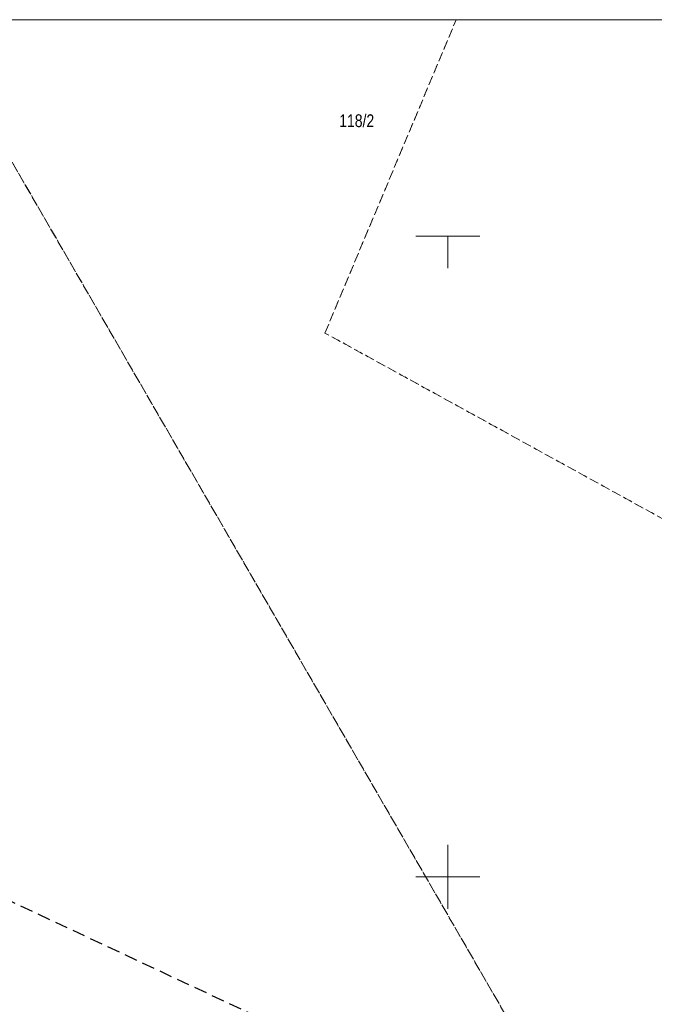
# Model space of a CAD drawing. Header units: millimetres. Extents: x 2049 to 5050, y -1200 to -312.
# Tile 21 of 23: x 2252 to 2302, y -947 to -871. Entities that reach past the tile are written whole.
import ezdxf
from ezdxf.enums import TextEntityAlignment as Align

# ---------------------------------------------------------------- set-up
doc = ezdxf.new("R2010")
doc.units = ezdxf.units.MM
for name, pattern in [('DOT', [6.35, 0, -6.35]), ('L_0_04', [1.5, 1, -0.5]), ('L_0_45', [0.5, 0.25, -0.25]), ('L_0_52', [1, 0.75, -0.25])]:
    doc.linetypes.add(name, pattern=pattern)
doc.layers.add('A_mapa vector', color=253, linetype='Continuous', lineweight=5)
doc.layers.add('Z_UWAGI INSTALACJE WODNE', color=150, linetype='Continuous', lineweight=5)
doc.styles.add('Arial', font='Arial.ttf')

# ---------------------------------------------------------------- blocks, each defined once
blk = doc.blocks.new('zw$83E')
at = {"layer": 'Z_UWAGI INSTALACJE WODNE', "linetype": 'DOT', "ltscale": 0.2}
for q in [(19.087, 40.972), (-40.972, 19.087)]:
    blk.add_line((0, 0), q, dxfattribs=at)
at = {"layer": 'Z_UWAGI INSTALACJE WODNE'}
for radius in [0.2, 0.15]:
    blk.add_circle((0, 0), radius, dxfattribs=at)
at = {"layer": 'Z_UWAGI INSTALACJE WODNE', "linetype": 'DOT', "ltscale": 0.2}
blk.add_arc((0, 0), 45.2, 65.02181, 155.02181, dxfattribs=at)
blk = doc.blocks.new('zw$F0AB')
at = {"layer": 'A_mapa vector', "linetype": 'ByBlock'}
blk.add_lwpolyline([(0, 244.523), (327.069, 244.523), (327.069, 0), (0, 0)], close=True, dxfattribs=at)
at = {"layer": 'A_mapa vector', "linetype": 'L_0_52', "lineweight": 0, "flags": 128}
for points in [[(254.927, 142.757), (195.983, 244.523)], [(195.983, 244.523), (254.927, 142.757)], [(226.867, 220.067), (237.122, 244.523)], [(278.887, 191.477), (226.867, 220.067)]]:
    blk.add_lwpolyline(points, dxfattribs=at)
at = {"layer": 'A_mapa vector', "linetype": 'L_0_45', "lineweight": 0, "flags": 128}
for points in [[(226.867, 220.067), (237.122, 244.523)], [(278.887, 191.477), (226.867, 220.067)]]:
    blk.add_lwpolyline(points, dxfattribs=at)
at = {"layer": 'A_mapa vector', "linetype": 'Continuous', "lineweight": 0, "flags": 128}
for points in [[(233.957, 227.617), (236.457, 227.617)], [(233.957, 227.617), (236.457, 227.617)], [(236.457, 225.117), (236.457, 227.617)], [(236.457, 227.617), (238.957, 227.617)], [(236.457, 225.117), (236.457, 227.617)], [(236.457, 227.617), (238.957, 227.617)], [(236.457, 225.117), (236.457, 227.617)], [(236.457, 225.117), (236.457, 227.617)], [(236.457, 175.117), (236.457, 180.117)], [(236.457, 175.117), (236.457, 180.117)], [(236.457, 175.117), (236.457, 180.117)], [(236.457, 175.117), (236.457, 180.117)], [(233.957, 177.617), (236.457, 177.617)], [(233.957, 177.617), (236.457, 177.617)], [(236.457, 177.617), (238.957, 177.617)], [(236.457, 177.617), (238.957, 177.617)]]:
    blk.add_lwpolyline(points, dxfattribs=at)
at = {"layer": 'A_mapa vector', "linetype": 'L_0_04', "lineweight": 25, "flags": 128}
blk.add_lwpolyline([(132.437, 208.417), (272.317, 142.967), (227.227, 59.257), (127.107, 42.427), (76.327, 77.727)], close=True, dxfattribs=at)
at = {"layer": 'A_mapa vector', "style": 'Arial', "width": 0.78}
blk.add_text('118/2', height=1, dxfattribs=at).set_placement((227.987, 237.137), align=Align.TOP_LEFT)

msp = doc.modelspace()

# ---------------------------------------------------------------- block references
at = {"layer": 'Z_UWAGI INSTALACJE WODNE', "xscale": -1, "rotation": 130.0436116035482}
msp.add_blockref('zw$83E', (2276.044, -965.054), dxfattribs=at)

# ---------------------------------------------------------------- next in the draw order: block references
at = {"layer": 'A_mapa vector'}
msp.add_blockref('zw$F0AB', (2049.285, -1115.08), dxfattribs=at)

doc.saveas('drawing.dxf')
